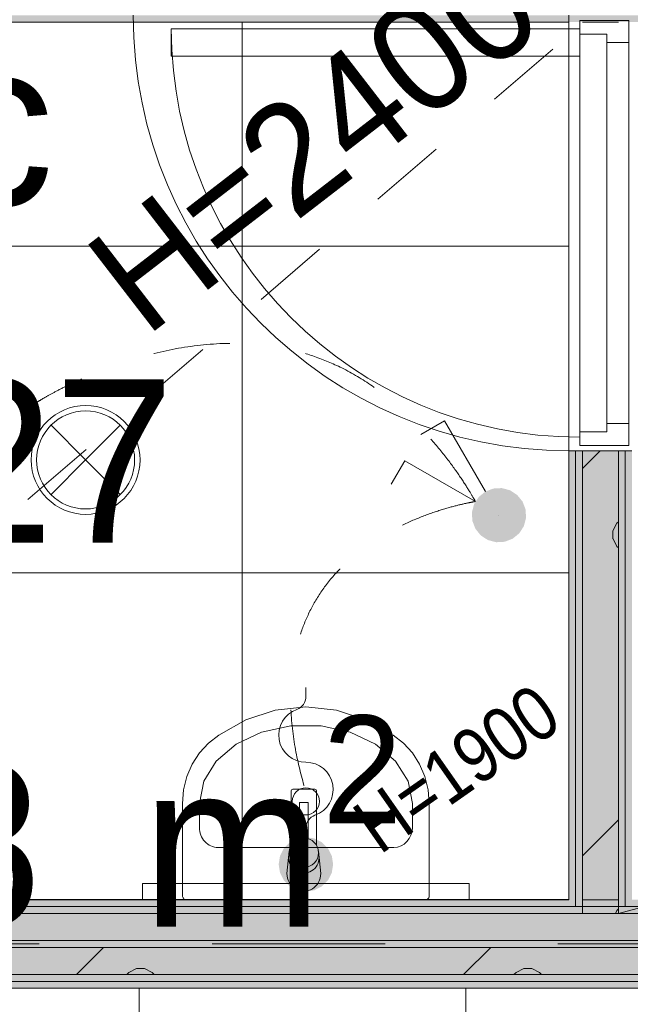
# Model space of a CAD drawing. Header units: millimetres. Extents: x -2932 to 42461, y -10716 to 17298.
# Tile 128 of 168: x 23579 to 24700, y 7690 to 9499. Entities that reach past the tile are written whole.
import ezdxf

# ---------------------------------------------------------------- set-up
doc = ezdxf.new("R2010")
doc.units = ezdxf.units.MM
doc.header["$MEASUREMENT"] = 0
doc.linetypes.add('Dash', pattern=[635, 317.5, -317.5])
doc.linetypes.add('Small Dashed', pattern=[282.222222, 141.111111, -141.111111])
for name, color, linetype, lineweight in [('0_Pen_No__1', 7, 'Continuous', 13), ('_Tuletõkketsoon_Pen_No__20', 1, 'Continuous', 0), ('ARCHICAD Doors_Pen_No__19', 255, 'Continuous', 0), ('ARCHICAD Zone Stamps_Pen_No__1', 7, 'Continuous', 13), ('Common Edges_Pen_No__1', 7, 'Continuous', 13), ('Cut Pattern-1_Pen_No__2', 8, 'Continuous', 15), ('Cut Pattern-3_Pen_No__1', 7, 'Continuous', 13), ('Doors-1_Pen_No__1', 7, 'Continuous', 13), ('Doors_Pen_No__1', 7, 'Continuous', 13), ('I-WALL.IFC Model_Pen_No__1', 7, 'Continuous', 13), ('Plan Swing_Pen_No__1', 7, 'Continuous', 13), ('SA_LAGI_Pen_No__1', 7, 'Continuous', 13), ('SA_LAGI_Pen_No__2', 8, 'Continuous', 15), ('SA_SANTEHNIKA_Pen_No__2', 8, 'Continuous', 15), ('SA_VALGUSTI_Pen_No__20', 1, 'Continuous', 0), ('SA_Valgustus_Pen_No__20', 1, 'Continuous', 0), ('Walls-1_Pen_No__1', 7, 'Continuous', 13), ('Walls_Pen_No__1', 7, 'Continuous', 13)]:
    doc.layers.add(name, color=color, linetype=linetype, lineweight=lineweight)
doc.layers.add('I-WALL.IFC Model', color=7, linetype='Continuous')
doc.layers.add('SA_LAGI_Pen_No__102', color=7, linetype='Continuous', lineweight=13, true_color=0xcccccc)
doc.styles.add('GENERATED_STYLE_1', font='txt', dxfattribs={"width": 0.95})
doc.styles.add('GENERATED_STYLE_2', font='txt', dxfattribs={"width": 0.84})
pattern_1 = [(45, (-3e-10, 2e-10), (0, 35.35534), [0.99999, -48.99987]), (315, (3.89, 0.707), (0, 35.35534), [0.99999, -48.99987]), (90, (-0.354, -2.12), (-35.35528, 0), [1.06066, -34.29462]), (71.565, (-0.354, -1.061), (3.16e-05, 35.3553043), [1.118075, -110.685214]), (288.435, (4.596, 2e-10), (-3.16e-05, 35.3553043), [1.118075, -110.685214]), (270, (4.95, -1.06), (35.35528, 0), [1.06066, -34.29462]), (251.565, (4.95, -2.121), (3.16e-05, 35.3553043), [1.118075, -110.685214]), (225, (4.596, -3.182), (0, 35.35534), [0.99999, -48.99987]), (161.565, (1.768, -4.243), (-141.4210514, 35.355386), [1.118075, -110.685214]), (135, (0.707, -3.89), (0, 35.35534), [0.99999, -48.99987]), (108.435, (-3e-10, -3.182), (-3.16e-05, 35.3553043), [1.118075, -110.685214]), (180, (2.83, -4.243), (0, 35.35528), [1.06066, -34.29462]), (198.435, (3.889, -3.889), (141.4210514, 35.355386), [1.118075, -110.685214]), (0, (-7.778, -10.253), (0, 35.35528), [1.06066, -34.29462]), (90, (-9.9, -13.435), (-35.35528, 0), [1.06066, -34.29462]), (71.565, (-9.9, -12.374), (3.16e-05, 35.3553043), [1.118075, -110.685214]), (45, (-9.546, -11.314), (0, 35.35534), [0.99999, -48.99987]), (315, (-5.657, -10.607), (0, 35.35534), [0.99999, -48.99987]), (288.435, (-4.95, -11.314), (-3.16e-05, 35.3553043), [1.118075, -110.685214]), (270, (-4.596, -12.374), (35.35528, 0), [1.06066, -34.29462]), (251.565, (-4.596, -13.435), (3.16e-05, 35.3553043), [1.118075, -110.685214]), (225, (-4.95, -14.496), (0, 35.35534), [0.99999, -48.99987]), (161.565, (-7.778, -15.556), (-141.4210514, 35.355386), [1.118075, -110.685214]), (135, (-8.84, -15.203), (0, 35.35534), [0.99999, -48.99987]), (108.435, (-9.546, -14.496), (-3.16e-05, 35.3553043), [1.118075, -110.685214]), (180, (-6.718, -15.556), (0, 35.35528), [1.06066, -34.29462]), (198.435, (-5.657, -15.203), (141.4210514, 35.355386), [1.118075, -110.685214]), (18.435, (-8.839, -10.607), (70.710443, 35.3553227), [1.118075, -110.685214]), (341.565, (-6.718, -10.253), (-70.710443, 35.3553227), [1.118075, -110.685214]), (0, (13.08, -8.485), (0, 35.35528), [1.06066, -34.29462]), (90, (10.96, -11.667), (-35.35528, 0), [1.06066, -34.29462]), (71.565, (10.96, -10.607), (3.16e-05, 35.3553043), [1.118075, -110.685214]), (45, (11.314, -9.546), (0, 35.35534), [0.99999, -48.99987]), (315, (15.203, -8.84), (0, 35.35534), [0.99999, -48.99987]), (288.435, (15.91, -9.546), (-3.16e-05, 35.3553043), [1.118075, -110.685214]), (270, (16.263, -10.607), (35.35528, 0), [1.06066, -34.29462]), (251.565, (16.263, -11.667), (3.16e-05, 35.3553043), [1.118075, -110.685214]), (225, (15.91, -12.728), (0, 35.35534), [0.99999, -48.99987]), (161.565, (13.081, -13.789), (-141.4210514, 35.355386), [1.118075, -110.685214]), (135, (12.02, -13.435), (0, 35.35534), [0.99999, -48.99987]), (108.435, (11.314, -12.728), (-3.16e-05, 35.3553043), [1.118075, -110.685214]), (180, (14.142, -13.79), (0, 35.35528), [1.06066, -34.29462]), (198.435, (15.203, -13.435), (141.4210514, 35.355386), [1.118075, -110.685214]), (18.435, (12.021, -8.839), (70.710443, 35.3553227), [1.118075, -110.685214]), (341.565, (14.142, -8.485), (-70.710443, 35.3553227), [1.118075, -110.685214]), (0, (1.768, 1.06), (0, 35.35528), [1.06066, -34.29462]), (18.435, (0.707, 0.707), (70.710443, 35.3553227), [1.118075, -110.685214]), (341.565, (2.828, 1.061), (-70.710443, 35.3553227), [1.118075, -110.685214]), (0, (-5.657, 13.79), (0, 35.35528), [1.06066, -34.29462]), (90, (-7.778, 10.607), (-35.35528, 0), [1.06066, -34.29462]), (71.565, (-7.778, 11.667), (3.16e-05, 35.3553043), [1.118075, -110.685214]), (45, (-7.425, 12.728), (0, 35.35534), [0.99999, -48.99987]), (315, (-3.536, 13.435), (0, 35.35534), [0.99999, -48.99987]), (288.435, (-2.828, 12.728), (-3.16e-05, 35.3553043), [1.118075, -110.685214]), (270, (-2.475, 11.667), (35.35528, 0), [1.06066, -34.29462]), (251.565, (-2.475, 10.607), (3.16e-05, 35.3553043), [1.118075, -110.685214]), (225, (-2.828, 9.546), (0, 35.35534), [0.99999, -48.99987]), (161.565, (-5.657, 8.485), (-141.4210514, 35.355386), [1.118075, -110.685214]), (135, (-6.718, 8.84), (0, 35.35534), [0.99999, -48.99987]), (108.435, (-7.425, 9.546), (-3.16e-05, 35.3553043), [1.118075, -110.685214]), (180, (-4.596, 8.485), (0, 35.35528), [1.06066, -34.29462]), (198.435, (-3.536, 8.839), (141.4210514, 35.355386), [1.118075, -110.685214]), (18.435, (-6.718, 13.435), (70.710443, 35.3553227), [1.118075, -110.685214]), (341.565, (-4.596, 13.789), (-70.710443, 35.3553227), [1.118075, -110.685214]), (0, (9.546, 10.96), (0, 35.35528), [1.06066, -34.29462]), (90, (7.425, 7.778), (-35.35528, 0), [1.06066, -34.29462]), (71.565, (7.425, 8.839), (3.16e-05, 35.3553043), [1.118075, -110.685214]), (45, (7.778, 9.9), (0, 35.35534), [0.99999, -48.99987]), (315, (11.667, 10.607), (0, 35.35534), [0.99999, -48.99987]), (288.435, (12.374, 9.9), (-3.16e-05, 35.3553043), [1.118075, -110.685214]), (270, (12.728, 8.84), (35.35528, 0), [1.06066, -34.29462]), (251.565, (12.728, 7.778), (3.16e-05, 35.3553043), [1.118075, -110.685214]), (225, (12.374, 6.718), (0, 35.35534), [0.99999, -48.99987]), (161.565, (9.546, 5.657), (-141.4210514, 35.355386), [1.118075, -110.685214]), (135, (8.485, 6.01), (0, 35.35534), [0.99999, -48.99987]), (108.435, (7.778, 6.718), (-3.16e-05, 35.3553043), [1.118075, -110.685214]), (180, (10.607, 5.657), (0, 35.35528), [1.06066, -34.29462]), (198.435, (11.667, 6.01), (141.4210514, 35.355386), [1.118075, -110.685214]), (18.435, (8.485, 10.607), (70.710443, 35.3553227), [1.118075, -110.685214]), (341.565, (10.607, 10.96), (-70.710443, 35.3553227), [1.118075, -110.685214])]
pattern_2 = [(180, (-3e-10, 2e-10), (355.6, 355.6), [14.224, -696.974]), (90, (-46.23, 32), (355.6, 355.6), [14.224, -696.974]), (225, (24.9, 17.8), (-355.599, 355.599), [15.087, -487.807]), (206.565, (14.22, 7.11), (355.6, 355.5993), [15.9035, -1574.3865]), (63.435, (-46.23, 46.23), (355.5993, 355.6), [15.9035, -1574.3865]), (45, (-39.1, 60.45), (-355.599, 355.599), [15.087, -487.807]), (26.565, (-28.45, 71.12), (355.6, 355.5993), [15.9035, -1574.3865]), (360, (-14.22, 78.23), (355.6, 355.6), [14.224, -696.974]), (296.565, (24.89, 60.45), (-1066.7965, 1777.9974), [15.9035, -1574.3865]), (270, (32, 46.23), (355.6, 355.6), [14.224, -696.974]), (243.435, (32, 32), (355.5993, 355.6), [15.9035, -1574.3865]), (315, (14.2, 71.1), (355.599, 355.599), [15.087, -487.807]), (333.435, (-3e-10, 78.23), (-1777.9974, 1066.7965), [15.9035, -1574.3865]), (135, (181.36, 24.9), (355.599, 355.599), [15.087, -487.807]), (225, (234.7, 35.56), (-355.599, 355.599), [15.087, -487.807]), (206.565, (224.03, 24.9), (355.6, 355.5993), [15.9035, -1574.3865]), (180, (209.8, 17.78), (355.6, 355.6), [14.224, -696.974]), (90, (163.58, 49.8), (355.6, 355.6), [14.224, -696.974]), (63.435, (163.58, 64.01), (355.5993, 355.6), [15.9035, -1574.3865]), (45, (170.7, 78.23), (-355.599, 355.599), [15.087, -487.807]), (26.565, (181.36, 88.9), (355.6, 355.5993), [15.9035, -1574.3865]), (360, (195.58, 96), (355.6, 355.6), [14.224, -696.974]), (296.565, (234.7, 78.23), (-1066.7965, 1777.9974), [15.9035, -1574.3865]), (270, (241.8, 64), (355.6, 355.6), [14.224, -696.974]), (243.435, (241.8, 49.78), (355.5993, 355.6), [15.9035, -1574.3865]), (315, (224.03, 88.9), (355.599, 355.599), [15.087, -487.807]), (333.435, (209.8, 96.01), (-1777.9974, 1066.7965), [15.9035, -1574.3865]), (153.435, (195.58, 17.78), (-1066.7975, 355.5978), [15.9035, -1574.3865]), (116.565, (170.69, 35.56), (-355.5978, 1066.7975), [15.9035, -1574.3865]), (135, (-46.23, 216.9), (355.599, 355.599), [15.087, -487.807]), (225, (7.1, 227.6), (-355.599, 355.599), [15.087, -487.807]), (206.565, (-3.56, 216.92), (355.6, 355.5993), [15.9035, -1574.3865]), (180, (-17.78, 209.8), (355.6, 355.6), [14.224, -696.974]), (90, (-64, 241.8), (355.6, 355.6), [14.224, -696.974]), (63.435, (-64.01, 256.03), (355.5993, 355.6), [15.9035, -1574.3865]), (45, (-56.9, 270.26), (-355.599, 355.599), [15.087, -487.807]), (26.565, (-46.23, 280.92), (355.6, 355.5993), [15.9035, -1574.3865]), (360, (-32, 288.04), (355.6, 355.6), [14.224, -696.974]), (296.565, (7.11, 270.26), (-1066.7965, 1777.9974), [15.9035, -1574.3865]), (270, (14.22, 256.03), (355.6, 355.6), [14.224, -696.974]), (243.435, (14.22, 241.81), (355.5993, 355.6), [15.9035, -1574.3865]), (315, (-3.56, 280.9), (355.599, 355.599), [15.087, -487.807]), (333.435, (-17.78, 288.04), (-1777.9974, 1066.7965), [15.9035, -1574.3865]), (153.435, (-32, 209.8), (-1066.7975, 355.5978), [15.9035, -1574.3865]), (116.565, (-56.9, 227.58), (-355.5978, 1066.7975), [15.9035, -1574.3865]), (135, (-28.45, 7.1), (355.599, 355.599), [15.087, -487.807]), (153.435, (-14.22, 2e-10), (-1066.7975, 355.5978), [15.9035, -1574.3865]), (116.565, (-39.12, 17.78), (-355.5978, 1066.7975), [15.9035, -1574.3865]), (135, (-81.8, -195.6), (355.599, 355.599), [15.087, -487.807]), (225, (-28.45, -184.9), (-355.599, 355.599), [15.087, -487.807]), (206.565, (-39.12, -195.58), (355.6, 355.5993), [15.9035, -1574.3865]), (180, (-53.34, -202.7), (355.6, 355.6), [14.224, -696.974]), (90, (-99.57, -170.7), (355.6, 355.6), [14.224, -696.974]), (63.435, (-99.57, -156.46), (355.5993, 355.6), [15.9035, -1574.3865]), (45, (-92.46, -142.24), (-355.599, 355.599), [15.087, -487.807]), (26.565, (-81.79, -131.57), (355.6, 355.5993), [15.9035, -1574.3865]), (360, (-67.56, -124.46), (355.6, 355.6), [14.224, -696.974]), (296.565, (-28.45, -142.24), (-1066.7965, 1777.9974), [15.9035, -1574.3865]), (270, (-21.34, -156.46), (355.6, 355.6), [14.224, -696.974]), (243.435, (-21.34, -170.69), (355.5993, 355.6), [15.9035, -1574.3865]), (315, (-39.1, -131.57), (355.599, 355.599), [15.087, -487.807]), (333.435, (-53.34, -124.46), (-1777.9974, 1066.7965), [15.9035, -1574.3865]), (153.435, (-67.56, -202.69), (-1066.7975, 355.5978), [15.9035, -1574.3865]), (116.565, (-92.46, -184.91), (-355.5978, 1066.7975), [15.9035, -1574.3865]), (135, (-206.25, -14.2), (355.599, 355.599), [15.087, -487.807]), (225, (-152.9, -3.55), (-355.599, 355.599), [15.087, -487.807]), (206.565, (-163.58, -14.22), (355.6, 355.5993), [15.9035, -1574.3865]), (180, (-177.8, -21.33), (355.6, 355.6), [14.224, -696.974]), (90, (-224.03, 10.67), (355.6, 355.6), [14.224, -696.974]), (63.435, (-224.03, 24.9), (355.5993, 355.6), [15.9035, -1574.3865]), (45, (-216.9, 39.1), (-355.599, 355.599), [15.087, -487.807]), (26.565, (-206.25, 49.78), (355.6, 355.5993), [15.9035, -1574.3865]), (360, (-192.02, 56.9), (355.6, 355.6), [14.224, -696.974]), (296.565, (-152.9, 39.12), (-1066.7965, 1777.9974), [15.9035, -1574.3865]), (270, (-145.8, 24.9), (355.6, 355.6), [14.224, -696.974]), (243.435, (-145.8, 10.67), (355.5993, 355.6), [15.9035, -1574.3865]), (315, (-163.6, 49.8), (355.599, 355.599), [15.087, -487.807]), (333.435, (-177.8, 56.9), (-1777.9974, 1066.7965), [15.9035, -1574.3865]), (153.435, (-192.02, -21.33), (-1066.7975, 355.5978), [15.9035, -1574.3865]), (116.565, (-216.92, -3.55), (-355.5978, 1066.7975), [15.9035, -1574.3865]), (225, (327.15, 35.56), (-355.599, 355.599), [])]

msp = doc.modelspace()

# ---------------------------------------------------------------- hatches: boundary and pattern name
at = {"layer": 'Cut Pattern-1_Pen_No__2', "linetype": 'Continuous', "lineweight": 15}
h = msp.add_hatch(dxfattribs=at)
h.set_pattern_fill('FP_19_0001', color=8, style=0, pattern_type=2)
h.set_pattern_definition(pattern_2)
h.paths.add_polyline_path([(24678.3, 7857.5), (24678.3, 8707), (24612.3, 8707), (24612.3, 7857.5)])
h = msp.add_hatch(dxfattribs=at)
h.set_pattern_fill('FP_19_0001', color=8, style=0, pattern_type=2)
h.set_pattern_definition(pattern_2)
h.paths.add_polyline_path([(22737.3, 7745), (27219.3, 7745), (27219.3, 7795), (22737.3, 7795)])
at = {"layer": 'Cut Pattern-3_Pen_No__1', "linetype": 'Continuous', "lineweight": 13}
h = msp.add_hatch(dxfattribs=at)
h.set_pattern_fill('FP_18_0001', style=0, pattern_type=2)
h.set_pattern_definition(pattern_1)
h.paths.add_polyline_path([(24587.3, 7882.5), (24599.8, 7882.5), (24599.8, 8707), (24587.3, 8707)])
h = msp.add_hatch(dxfattribs=at)
h.set_pattern_fill('FP_18_0001', style=0, pattern_type=2)
h.set_pattern_definition(pattern_1)
h.paths.add_polyline_path([(24612.3, 7870), (24612.3, 8707), (24599.8, 8707), (24599.8, 7870)])
h = msp.add_hatch(dxfattribs=at)
h.set_pattern_fill('FP_18_0001', style=0, pattern_type=2)
h.set_pattern_definition(pattern_1)
h.paths.add_polyline_path([(24690.8, 7870), (24690.8, 8707), (24678.3, 8707), (24678.3, 7870)])
h = msp.add_hatch(dxfattribs=at)
h.set_pattern_fill('FP_18_0001', style=0, pattern_type=2)
h.set_pattern_definition(pattern_1)
h.paths.add_polyline_path([(24690.8, 7882.5), (24703.3, 7882.5), (24703.3, 8707), (24690.8, 8707)])
h = msp.add_hatch(dxfattribs=at)
h.set_pattern_fill('FP_18_0001', style=0, pattern_type=2)
h.set_pattern_definition(pattern_1)
h.paths.add_polyline_path([(24612.3, 7870), (22737.3, 7870), (22737.3, 7857.5), (24612.3, 7857.5)])
h = msp.add_hatch(dxfattribs=at)
h.set_pattern_fill('FP_18_0001', style=0, pattern_type=2)
h.set_pattern_definition(pattern_1)
h.paths.add_polyline_path([(24678.3, 7857.5), (27128.3, 7857.5), (27128.3, 7870), (24678.3, 7870)])
h = msp.add_hatch(dxfattribs=at)
h.set_pattern_fill('FP_18_0001', style=0, pattern_type=2)
h.set_pattern_definition(pattern_1)
h.paths.add_polyline_path([(22737.3, 7732.5), (27219.3, 7732.5), (27219.3, 7745), (22737.3, 7745)])
h = msp.add_hatch(dxfattribs=at)
h.set_pattern_fill('FP_18_0001', style=0, pattern_type=2)
h.set_pattern_definition(pattern_1)
h.paths.add_polyline_path([(22737.3, 7720), (27219.3, 7720), (27219.3, 7732.5), (22737.3, 7732.5)])
at = {"layer": 'I-WALL.IFC Model', "linetype": 'Continuous', "lineweight": 0, "true_color": 0x000000}
for points in [[(26756, 9507), (23553.8, 9507), (23553.8, 9494.5), (26756, 9494.5)], [(24599.8, 7882.5), (24599.8, 8707), (24587.3, 8707), (24587.3, 7882.5)], [(24612.3, 7882.5), (24612.3, 8707), (24599.8, 8707), (24599.8, 7882.5)], [(24678.3, 7882.5), (24678.3, 8707), (24612.3, 8707), (24612.3, 7882.5)], [(24690.8, 7882.5), (24690.8, 8707), (24678.3, 8707), (24678.3, 7882.5)], [(24703.3, 7882.5), (24703.3, 8707), (24690.8, 8707), (24690.8, 7882.5)], [(22737.3, 7870), (27219.3, 7870), (27219.3, 7882.5), (22737.3, 7882.5)], [(22737.3, 7857.5), (27219.3, 7857.5), (27219.3, 7870), (22737.3, 7870)], [(22737.3, 7807.5), (27219.3, 7807.5), (27219.3, 7857.5), (22737.3, 7857.5)], [(22737.3, 7795), (27219.3, 7795), (27219.3, 7807.5), (22737.3, 7807.5)], [(22737.3, 7745), (27219.3, 7745), (27219.3, 7795), (22737.3, 7795)], [(22737.3, 7732.5), (27219.3, 7732.5), (27219.3, 7745), (22737.3, 7745)], [(22737.3, 7720), (27219.3, 7720), (27219.3, 7732.5), (22737.3, 7732.5)]]:
    msp.add_hatch(color=178, dxfattribs=at).paths.add_polyline_path(points)
at = {"layer": 'SA_LAGI_Pen_No__102', "linetype": 'Continuous', "lineweight": 13, "true_color": 0xcccccc}
h = msp.add_hatch(dxfattribs=at)
h.set_pattern_fill('Grid_60x60_0001', color=254, style=0, pattern_type=2)
h.set_pattern_definition([(90, (24587.3, 7882.5), (-600, 0), []), (180, (24587.3, 7882.5), (0, 600), [])])
h.paths.add_polyline_path([(22737.3, 9494.5), (22737.3, 7882.5), (24587.3, 7882.5), (24587.3, 9494.5)])
h = msp.add_hatch(dxfattribs=at)
h.set_pattern_fill('Grid_60x60_0001', color=254, style=0, pattern_type=2)
h.set_pattern_definition([(9e-12, (6397.8, 6820), (0, 600), []), (90, (6397.8, 6820), (-600, 0), [])])
h.paths.add_polyline_path([(6397.8, 7700), (6397.8, 6520), (33711.3, 6520), (33711.3, 7720), (11870, 7720), (11870, 7905), (8516, 7905), (8516, 7700)])
at = {"layer": 'SA_Valgustus_Pen_No__20', "linetype": 'Continuous', "lineweight": 0}
for points in [[(24421.9, 8622.2), (24434.1, 8632.1), (24459.1, 8588.8)], [(24434.1, 8632.1), (24448.7, 8637.7), (24459.1, 8588.8)], [(24448.7, 8637.7), (24464.3, 8638.5), (24459.1, 8588.8)], [(24464.3, 8638.5), (24479.4, 8634.5), (24459.1, 8588.8)], [(24479.4, 8634.5), (24492.5, 8625.9), (24459.1, 8588.8)], [(24492.5, 8625.9), (24502.4, 8613.8), (24459.1, 8588.8)], [(24409.4, 8594), (24413.4, 8609.1), (24459.1, 8588.8)], [(24413.4, 8609.1), (24421.9, 8622.2), (24459.1, 8588.8)], [(24502.4, 8613.8), (24508, 8599.2), (24459.1, 8588.8)], [(24410.2, 8578.4), (24409.4, 8594), (24459.1, 8588.8)], [(24508, 8599.2), (24508.8, 8583.6), (24459.1, 8588.8)], [(24415.8, 8563.8), (24410.2, 8578.4), (24459.1, 8588.8)], [(24425.6, 8551.6), (24415.8, 8563.8), (24459.1, 8588.8)], [(24438.7, 8543.1), (24425.6, 8551.6), (24459.1, 8588.8)], [(24453.9, 8539.1), (24438.7, 8543.1), (24459.1, 8588.8)], [(24469.5, 8539.9), (24453.9, 8539.1), (24459.1, 8588.8)], [(24484.1, 8545.5), (24469.5, 8539.9), (24459.1, 8588.8)], [(24496.2, 8555.3), (24484.1, 8545.5), (24459.1, 8588.8)], [(24504.8, 8568.5), (24496.2, 8555.3), (24459.1, 8588.8)], [(24508.8, 8583.6), (24504.8, 8568.5), (24459.1, 8588.8)], [(24089.1, 7995.1), (24075.1, 7988), (24104.5, 7947.5)], [(24104.5, 7997.5), (24089.1, 7995.1), (24104.5, 7947.5)], [(24120, 7995.1), (24104.5, 7997.5), (24104.5, 7947.5)], [(24133.9, 7988), (24120, 7995.1), (24104.5, 7947.5)], [(24064, 7976.9), (24056.9, 7963), (24104.5, 7947.5)], [(24075.1, 7988), (24064, 7976.9), (24104.5, 7947.5)], [(24145, 7976.9), (24133.9, 7988), (24104.5, 7947.5)], [(24152.1, 7963), (24145, 7976.9), (24104.5, 7947.5)], [(24056.9, 7963), (24054.5, 7947.5), (24104.5, 7947.5)], [(24154.5, 7947.5), (24152.1, 7963), (24104.5, 7947.5)], [(24054.5, 7947.5), (24056.9, 7932.1), (24104.5, 7947.5)], [(24056.9, 7932.1), (24064, 7918.1), (24104.5, 7947.5)], [(24064, 7918.1), (24075.1, 7907.1), (24104.5, 7947.5)], [(24075.1, 7907.1), (24089.1, 7899.9), (24104.5, 7947.5)], [(24089.1, 7899.9), (24104.5, 7897.5), (24104.5, 7947.5)], [(24152.1, 7932.1), (24154.5, 7947.5), (24104.5, 7947.5)], [(24145, 7918.1), (24152.1, 7932.1), (24104.5, 7947.5)], [(24133.9, 7907.1), (24145, 7918.1), (24104.5, 7947.5)], [(24120, 7899.9), (24133.9, 7907.1), (24104.5, 7947.5)], [(24104.5, 7897.5), (24120, 7899.9), (24104.5, 7947.5)]]:
    msp.add_hatch(color=1, dxfattribs=at).paths.add_polyline_path(points)

# ---------------------------------------------------------------- linework, layer by layer
at = {"layer": '0_Pen_No__1', "color": 7, "linetype": 'Continuous', "lineweight": 13}
for p, q in [((24404.5, 7912.5), (23804.5, 7912.5)), ((23804.5, 7912.5), (23804.5, 7882.5)), ((24404.5, 7912.5), (23804.5, 7912.5)), ((23804.5, 7912.5), (23804.5, 7882.5)), ((24404.5, 7882.5), (24404.5, 7912.5)), ((24404.5, 7882.5), (24404.5, 7912.5)), ((23804.5, 7882.5), (24404.5, 7882.5)), ((23804.5, 7882.5), (24404.5, 7882.5))]:
    msp.add_line(p, q, dxfattribs=at)
at = {"layer": '_Tuletõkketsoon_Pen_No__20', "color": 1, "linetype": 'Dash', "lineweight": 0}
msp.add_line((22662.3, 7801.3), (33792.5, 7801.3), dxfattribs=at)
at = {"layer": 'ARCHICAD Doors_Pen_No__19', "color": 255, "linetype": 'Continuous', "lineweight": 0}
msp.add_arc((24587.3, 9507), 800, 180, 270, dxfattribs=at)
at = {"layer": 'Common Edges_Pen_No__1', "color": 7, "linetype": 'Continuous', "lineweight": 13}
for p, q in [((24599.8, 8707), (24599.8, 7870)), ((24612.3, 8707), (24612.3, 7857.5)), ((24678.3, 8707), (24678.3, 7857.5)), ((24690.8, 8707), (24690.8, 7870)), ((24599.8, 7870), (22737.3, 7870)), ((27115.8, 7870), (24690.8, 7870)), ((27219.3, 7857.5), (22737.3, 7857.5)), ((27219.3, 7807.5), (22737.3, 7807.5)), ((27219.3, 7795), (22737.3, 7795)), ((27219.3, 7745), (22737.3, 7745)), ((27219.3, 7732.5), (22737.3, 7732.5))]:
    msp.add_line(p, q, dxfattribs=at)
at = {"layer": 'Doors-1_Pen_No__1', "color": 7, "linetype": 'Continuous', "lineweight": 13}
for p, q in [((24697.3, 9497), (24607.3, 9497)), ((24607.3, 9497), (24607.3, 9482)), ((24697.3, 9457), (24697.3, 9497)), ((23857.3, 9482), (23857.3, 9432)), ((24607.3, 9482), (23857.3, 9482)), ((24607.3, 9432), (24607.3, 9482)), ((24607.3, 9472), (24657.3, 9472)), ((24657.3, 9472), (24657.3, 9457)), ((24657.3, 9457), (24697.3, 9457)), ((23857.3, 9432), (24607.3, 9432)), ((24697.3, 8757), (24657.3, 8757)), ((24657.3, 8757), (24657.3, 8742)), ((24697.3, 8717), (24697.3, 8757)), ((24657.3, 8742), (24607.3, 8742)), ((24607.3, 8742), (24607.3, 8717)), ((24607.3, 8717), (24697.3, 8717))]:
    msp.add_line(p, q, dxfattribs=at)
at = {"layer": 'Doors_Pen_No__1', "color": 7, "linetype": 'Continuous', "lineweight": 13}
for p, q in [((24657.3, 8757), (24657.3, 9457)), ((24697.3, 9457), (24697.3, 8757)), ((24607.3, 9431.9), (24607.3, 8742))]:
    msp.add_line(p, q, dxfattribs=at)
at = {"layer": 'I-WALL.IFC Model_Pen_No__1', "color": 7, "linetype": 'Continuous', "lineweight": 13}
for p, q in [((24703.3, 8707), (24587.3, 8707)), ((24599.8, 7882.5), (24599.8, 8707)), ((24612.3, 7882.5), (24612.3, 8707)), ((24678.3, 7882.5), (24678.3, 8707)), ((24690.8, 7882.5), (24690.8, 8707)), ((22737.3, 7870), (27219.3, 7870)), ((22737.3, 7857.5), (27219.3, 7857.5)), ((22737.3, 7807.5), (27219.3, 7807.5)), ((22737.3, 7795), (27219.3, 7795)), ((22737.3, 7745), (27219.3, 7745)), ((22737.3, 7732.5), (27219.3, 7732.5))]:
    msp.add_line(p, q, dxfattribs=at)
at = {"layer": 'I-WALL.IFC Model_Pen_No__1', "color": 7, "linetype": 'Continuous', "lineweight": 13, "flags": 128}
for points in [[(23553.8, 9494.5), (24587.3, 9494.5)], [(24612.3, 9494.5), (24678.3, 9494.5)], [(24587.3, 8707), (24587.3, 7882.5)], [(24587.3, 7882.5), (22737.3, 7882.5)], [(24678.3, 7882.5), (24612.3, 7882.5)], [(24612.3, 7882.5), (24678.3, 7882.5)], [(22737.3, 7720), (27219.3, 7720)]]:
    msp.add_lwpolyline(points, dxfattribs=at)
at = {"layer": 'Plan Swing_Pen_No__1', "color": 7, "linetype": 'Continuous', "lineweight": 13}
msp.add_arc((24607.3, 9482), 750, 180, 270, dxfattribs=at)
at = {"layer": 'SA_LAGI_Pen_No__1', "color": 7, "linetype": 'Small Dashed', "lineweight": 13}
for p, q in [((22737.3, 7882.5), (24607.3, 9487)), ((24678.3, 7857.5), (28827.5, 8959.2))]:
    msp.add_line(p, q, dxfattribs=at)
at = {"layer": 'SA_LAGI_Pen_No__2', "color": 8, "linetype": 'Continuous', "lineweight": 15, "flags": 128}
for points in [[(22737.3, 9494.5), (24587.3, 9494.5), (24587.3, 7882.5), (22737.3, 7882.5)], [(6397.8, 7700), (8516, 7700), (8516, 7905), (11870, 7905), (11870, 7720), (33711.3, 7720), (33711.3, 6520), (6397.8, 6520)]]:
    msp.add_lwpolyline(points, close=True, dxfattribs=at)
at = {"layer": 'SA_SANTEHNIKA_Pen_No__2', "color": 8, "linetype": 'Continuous', "lineweight": 15}
for p, q in [((23994.2, 8213.1), (24048.3, 8230.6)), ((24048.3, 8230.6), (24104.5, 8236.5)), ((24104.5, 8236.5), (24160.7, 8230.6)), ((24160.7, 8230.6), (24214.8, 8213.1)), ((23944.3, 8184.7), (23994.2, 8213.1)), ((24214.8, 8213.1), (24264.7, 8184.7)), ((24023.2, 8190.3), (24076.7, 8201.8)), ((24076.7, 8201.8), (24132.3, 8201.8)), ((24132.3, 8201.8), (24185.8, 8190.3)), ((23925.4, 8170.1), (23944.3, 8184.7)), ((23976.4, 8168.2), (24023.2, 8190.3)), ((24185.8, 8190.3), (24232.6, 8168.2)), ((24264.7, 8184.7), (24283.6, 8170.1)), ((23909, 8152.2), (23925.4, 8170.1)), ((23939.9, 8137.3), (23976.4, 8168.2)), ((24232.6, 8168.2), (24269.1, 8137.3)), ((24283.6, 8170.1), (24300, 8152.2)), ((23895.7, 8131.5), (23909, 8152.2)), ((24300, 8152.2), (24313.3, 8131.5)), ((23886, 8108.7), (23895.7, 8131.5)), ((23916.8, 8100), (23939.9, 8137.3)), ((24269.1, 8137.3), (24292.2, 8100)), ((24313.3, 8131.5), (24323, 8108.7)), ((23880, 8084.5), (23886, 8108.7)), ((24323, 8108.7), (24329, 8084.5)), ((23878, 8059.5), (23880, 8084.5)), ((23908.9, 8059.5), (23916.8, 8100)), ((24121.2, 8085.4), (24080.2, 8085.4)), ((24292.2, 8100), (24300.1, 8059.5)), ((24329, 8084.5), (24331, 8059.5)), ((24077.2, 8082.4), (24077.2, 7982.1)), ((24124.2, 7982.1), (24124.2, 8082.4)), ((23878, 7889.9), (23878, 8059.5)), ((23908.9, 8015.3), (23908.9, 8059.5)), ((24092.7, 7994.6), (24092.7, 8060.8)), ((24108.7, 8060.8), (24092.7, 8060.8)), ((24108.7, 7994.6), (24108.7, 8060.8)), ((24300.1, 8059.5), (24300.1, 8015.3)), ((24331, 8059.5), (24331, 7889.9)), ((23943.2, 7978.4), (24265.8, 7978.4)), ((24073.9, 7971.5), (24069.7, 7930.4)), ((24131.7, 7930.4), (24127.6, 7971.5)), ((23878.1, 7888.6), (23878, 7889.9)), ((23878.4, 7887.4), (23878.1, 7888.6)), ((23878.9, 7886.2), (23878.4, 7887.4)), ((23879.6, 7885.1), (23878.9, 7886.2)), ((23880.5, 7884.2), (23879.6, 7885.1)), ((23881.4, 7883.5), (23880.5, 7884.2)), ((24328.5, 7884.2), (24327.6, 7883.5)), ((24329.4, 7885.1), (24328.5, 7884.2)), ((24330.1, 7886.2), (24329.4, 7885.1)), ((24330.6, 7887.4), (24330.1, 7886.2)), ((24330.9, 7888.6), (24330.6, 7887.4)), ((24331, 7889.9), (24330.9, 7888.6)), ((23882.5, 7882.9), (23881.4, 7883.5)), ((23883.7, 7882.6), (23882.5, 7882.9)), ((23884.9, 7882.5), (23883.7, 7882.6)), ((24104.5, 7882.5), (23884.9, 7882.5)), ((24324.1, 7882.5), (24104.5, 7882.5)), ((24325.3, 7882.6), (24324.1, 7882.5)), ((24326.5, 7882.9), (24325.3, 7882.6)), ((24327.6, 7883.5), (24326.5, 7882.9))]:
    msp.add_line(p, q, dxfattribs=at)
for centre, radius in [((24104.5, 8063.2), 25), ((24100.7, 7968.8), 27)]:
    msp.add_circle(centre, radius, dxfattribs=at)
for centre, radius, start, end in [((24080.2, 8082.4), 3, 90, 180), ((24121.2, 8082.4), 3, 0, 90), ((24100.7, 7968.8), 27, 150.5017, 174.2562), ((24100.7, 7968.8), 27, 5.7438, 29.4983), ((24100.7, 7959.6), 28, 178.4804, 1.5196), ((24100.7, 7929.4), 31, 178.1279, 1.8721)]:
    msp.add_arc(centre, radius, start, end, dxfattribs=at)
for centre, start_param, end_param in [((23943.2, 8015.3), 1.570796, 3.141593), ((24265.8, 8015.3), 3.141593, 4.712389)]:
    msp.add_ellipse(centre, major_axis=(0, 36.9), ratio=0.930663, start_param=start_param, end_param=end_param, dxfattribs=at)
at = {"layer": 'SA_VALGUSTI_Pen_No__20', "color": 1, "linetype": 'Continuous', "lineweight": 0}
for q in [(23636.4, 8753.8), (23763.6, 8753.8), (23636.4, 8626.6), (23763.6, 8626.6)]:
    msp.add_line((23700, 8690.2), q, dxfattribs=at)
msp.add_circle((23700, 8690.2), 90, dxfattribs=at)
for start, end in [(0, 180), (180, 0)]:
    msp.add_arc((23700, 8690.2), 100, start, end, dxfattribs=at)
at = {"layer": 'SA_VALGUSTI_Pen_No__20', "color": 1, "linetype": 'Small Dashed', "lineweight": 0}
for points in [[(24415.8, 8613.8), (24415.8, 8613.8), (24328.1, 8780.8), (24170.3, 8859.2), (23906.3, 8990.5), (23606.6, 8793.7), (23606.6, 8793.7)], [(24415.8, 8613.8), (24415.8, 8613.8), (24260.6, 8591.2), (24161.9, 8484.8), (23982.6, 8291.5), (24141.8, 7986.1), (24141.8, 7986.1)]]:
    msp.add_open_spline(points, degree=3, knots=[0, 0, 0, 0, 1, 1, 1, 2, 2, 2, 2], dxfattribs=at)
at = {"layer": 'SA_Valgustus_Pen_No__20', "color": 1, "linetype": 'Continuous', "lineweight": 0}
for p, q in [((24359.1, 8762), (24315.8, 8737)), ((24434.1, 8632.1), (24359.1, 8762)), ((24285.9, 8688.8), (24260.9, 8645.5)), ((24415.8, 8613.8), (24285.9, 8688.8)), ((24459.1, 8588.8), (24459, 8588.8)), ((24104.5, 8272.5), (24104.5, 8255.7)), ((24104.5, 8272.5), (24104.6, 8272.5)), ((24104.5, 7997.5), (24104.5, 8014.3)), ((24104.5, 7947.5), (24104.6, 7947.5))]:
    msp.add_line(p, q, dxfattribs=at)
for centre, radius, start, end in [((24079.5, 8255.7), 25, 289.4712, 0), ((24104.5, 8185), 50, 109.4712, 270), ((24104.5, 8085), 50, 289.4712, 90), ((24129.5, 8014.3), 25, 109.4712, 180)]:
    msp.add_arc(centre, radius, start, end, dxfattribs=at)
at = {"layer": 'Walls-1_Pen_No__1', "color": 7, "linetype": 'Continuous', "lineweight": 13}
for p, q in [((22737.3, 9494.5), (24587.3, 9494.5)), ((24587.3, 9494.5), (24587.3, 9507)), ((24703.3, 8707), (24587.3, 8707)), ((24587.3, 8707), (24587.3, 7882.5)), ((24587.3, 7882.5), (22737.3, 7882.5)), ((17672, 7720), (27219.3, 7720))]:
    msp.add_line(p, q, dxfattribs=at)
at = {"layer": 'Walls_Pen_No__1', "color": 7, "linetype": 'Continuous', "lineweight": 13}
for p, q in [((24587.3, 9482), (24587.3, 9494.5)), ((24587.3, 8707), (24587.3, 9431.9))]:
    msp.add_line(p, q, dxfattribs=at)

# ---------------------------------------------------------------- texts
at = {"layer": 'ARCHICAD Zone Stamps_Pen_No__1', "color": 7, "lineweight": 13, "char_height": 300, "attachment_point": 1, "style": 'GENERATED_STYLE_1'}
for s, insert in [('\\A1;{\\pql;\\pt0;\\fSwis721 Lt BT|b0|i0|c0|p34;Wc}', (23066.6, 9458.5)), ('\\A1;{\\pql;\\pt0;\\fSwis721 Lt BT|b0|i0|c0|p34;1-27}', (23066.6, 8838.5)), ('\\A1;{\\pql;\\pt0,100;\\fSwis721 Lt BT|b0|i0|c0|p34;2,8\\fSwis721 Lt BT|b0|i0|c0|p34;\\A1{\\H.66x;\\S^  ;}\\fSwis721 Lt BT|b0|i0|c0|p34; m\\fSwis721 Lt BT|b0|i0|c0|p34;\\A1{\\H.66x;\\S2^  ;}}', (23066.6, 8220.9))]:
    msp.add_mtext(s, dxfattribs=dict(at, insert=insert))
at = {"layer": 'SA_LAGI_Pen_No__1', "color": 7, "linetype": 'Continuous', "lineweight": 13, "insert": (24058.4, 9358.6), "char_height": 200, "attachment_point": 2, "rotation": 37.6658, "style": 'GENERATED_STYLE_1'}
msp.add_mtext('\\A1;{\\pqc;\\fSwis721 Lt BT|b0|i0|c0|p34;H=2400}', dxfattribs=at)
at = {"layer": 'SA_VALGUSTI_Pen_No__20', "color": 1, "linetype": 'Continuous', "lineweight": 0, "insert": (24352.6, 8164.8), "char_height": 100, "attachment_point": 2, "rotation": 35, "style": 'GENERATED_STYLE_2'}
msp.add_mtext('\\A1;{\\pqc;\\fArial|b0|i0|c0|p34;H=1900}', dxfattribs=at)

doc.saveas('drawing.dxf')
